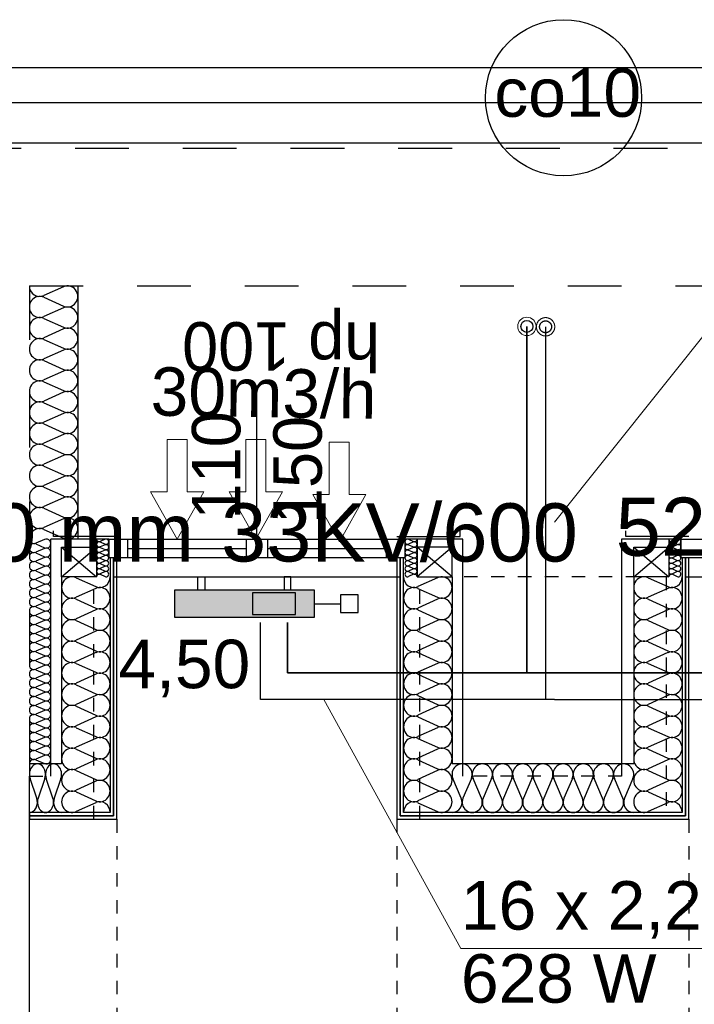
# Model space of a CAD drawing. Header units: millimetres. Extents: x 45180 to 119519, y 31297 to 302414.
# Tile 92 of 97: x 92864 to 95370, y 251993 to 255648. Entities that reach past the tile are written whole.
import ezdxf
from ezdxf.lldxf.tags import DXFTag

# ---------------------------------------------------------------- set-up
doc = ezdxf.new("R2010")
doc.units = ezdxf.units.MM
doc.header["$MEASUREMENT"] = 0
for name, pattern in [('Hidden Line', [100, 50, -50]), ('PHANTOM', [2.5, 1.25, -0.25, 0.25, -0.25, 0.25, -0.25]), ('Przerywana', [400, 200, -200])]:
    doc.linetypes.add(name, pattern=pattern)
doc.layers.get('0').update_dxf_attribs({"color": 252})
for name, color, linetype in [('#opisy', 7, 'Continuous'), ('#podkład', 252, 'Continuous'), ('IS_Armatura_podłączeniowa_grz._dolnozas.', 7, 'SOLID'), ('IS_Armatura_Therm', 7, 'SOLID'), ('IS_Grafika', 7, 'SOLID'), ('IS_Grzejniki_Plan_rzut', 7, 'SOLID'), ('IS_Opisy_działek_Therm', 7, 'SOLID'), ('IS_Text_Armatury_Therm', 7, 'Continuous'), ('IS_Text_Odbiornikow_Therm', 7, 'Continuous')]:
    doc.layers.add(name, color=color, linetype=linetype)
doc.layers.add('IS_Powrót', color=5, linetype='DASHDOT', lineweight=35)
doc.layers.add('IS_Zasilanie', color=1, linetype='SOLID', lineweight=30)
doc.styles.add('ARIAL', font='arial.ttf', dxfattribs={"width": 0.75})
doc.styles.add('GENERATED_STYLE_5', font='txt')
doc.styles.get("Standard").update_dxf_attribs({"font": 'arial.ttf', "bigfont": 'BIGFONT.SHX'})
tags = doc.linetypes.add('DASHDOT', pattern=[20, 10, -5, 0, -5]).pattern_tags.tags
tags[10:11] = [DXFTag(74, 4), DXFTag(75, 0), DXFTag(340, '0'), DXFTag(46, 0.0), DXFTag(50, 0.0), DXFTag(44, 0.0), DXFTag(45, 0.0)]
tags[8:9] = [DXFTag(74, 4), DXFTag(75, 0), DXFTag(340, '0'), DXFTag(46, 0.0), DXFTag(50, 0.0), DXFTag(44, 0.0), DXFTag(45, 0.0)]
tags[6:7] = [DXFTag(74, 4), DXFTag(75, 0), DXFTag(340, '0'), DXFTag(46, 0.0), DXFTag(50, 0.0), DXFTag(44, 0.0), DXFTag(45, 0.0)]
tags[4:5] = [DXFTag(74, 4), DXFTag(75, 0), DXFTag(340, '0'), DXFTag(46, 0.0), DXFTag(50, 0.0), DXFTag(44, 0.0), DXFTag(45, 0.0)]
tags = doc.linetypes.add('SOLID', pattern=[10, 10, 0]).pattern_tags.tags
tags[6:7] = [DXFTag(74, 4), DXFTag(75, 0), DXFTag(340, '0'), DXFTag(46, 0.0), DXFTag(50, 0.0), DXFTag(44, 0.0), DXFTag(45, 0.0)]
tags[4:5] = [DXFTag(74, 4), DXFTag(75, 0), DXFTag(340, '0'), DXFTag(46, 0.0), DXFTag(50, 0.0), DXFTag(44, 0.0), DXFTag(45, 0.0)]

# ---------------------------------------------------------------- blocks, each defined once
blk = doc.blocks.new('E210168')
at = {"color": 7, "lineweight": 13}
for p, q in [((19.41, 19.75), (19.41, 13.6)), ((19.41, 19.75), (36.98, 9.88)), ((19.41, 0), (36.98, 9.88)), ((19.41, 6.15), (19.41, 0))]:
    blk.add_line(p, q, dxfattribs=at)
blk.add_lwpolyline([(19.41, 13.6), (0, 13.6), (0, 6.15), (19.41, 6.15)], dxfattribs=at)

msp = doc.modelspace()

# ---------------------------------------------------------------- hatches: boundary and pattern name
at = {"layer": 'IS_Grzejniki_Plan_rzut', "ltscale": 10}
msp.add_hatch(color=251, dxfattribs=at).paths.add_polyline_path([(93958.8, 253530), (93438.8, 253530), (93438.8, 253430), (93958.8, 253430)])

# ---------------------------------------------------------------- linework, layer by layer
at = {"layer": '#podkład', "linetype": 'Continuous'}
for p, q in [((97860, 255470), (91580, 255470)), ((97860, 255340), (86930, 255340)), ((97860, 255190), (86930, 255190)), ((93026.4, 254656.7), (92953.6, 254624.1)), ((93080, 254660), (93080, 253720)), ((92953.6, 254617.5), (93026.4, 254585)), ((93026.4, 254578.4), (92953.6, 254545.8)), ((92953.6, 254539.2), (93026.4, 254506.6)), ((93026.4, 254500), (92953.6, 254467.5)), ((92953.6, 254460.9), (93026.4, 254428.3)), ((93026.4, 254421.7), (92953.6, 254389.1)), ((92953.6, 254382.5), (93026.4, 254350)), ((93026.4, 254343.4), (92953.6, 254310.8)), ((92953.6, 254304.2), (93026.4, 254271.6)), ((93745, 253720), (93745, 254290)), ((93026.4, 254265), (92953.6, 254232.5)), ((92953.6, 254225.9), (93026.4, 254193.3)), ((93026.4, 254186.7), (92953.6, 254154.1)), ((92953.6, 254147.5), (93026.4, 254115)), ((93026.4, 254108.4), (92953.6, 254075.8)), ((92953.6, 254069.2), (93026.4, 254036.6)), ((93026.4, 254030), (92953.6, 253997.5)), ((92953.6, 253990.9), (93026.4, 253958.3)), ((93026.4, 253951.7), (92953.6, 253919.1)), ((92953.6, 253912.5), (93026.4, 253880)), ((93026.4, 253873.4), (92953.6, 253840.8)), ((92953.6, 253834.2), (93026.4, 253801.6)), ((93026.4, 253795), (92953.6, 253762.5)), ((92953.6, 253755.9), (93026.4, 253723.3)), ((92990, 253730), (92990, 253750)), ((93225, 253730), (92990, 253730)), ((94265, 253730), (94500, 253730)), ((94500, 253730), (94500, 253750)), ((95115, 253730), (95115, 253750)), ((95350, 253730), (95115, 253730)), ((92956.2, 253718.6), (92923.8, 253704.7)), ((92923.8, 253701.9), (92956.2, 253688)), ((92980, 252840), (92980, 253720)), ((93195, 253720), (92980, 253720)), ((93020, 253690), (93150, 253580)), ((93020, 253580), (93150, 253690)), ((93020, 253690), (93150, 253690)), ((93020, 253580), (93020, 253690)), ((93150, 253720), (93150, 253690)), ((93150, 253690), (93150, 253580)), ((93181.6, 253719.2), (93163.4, 253710.8)), ((93163.4, 253709.2), (93181.6, 253700.8)), ((93181.6, 253699.2), (93163.4, 253690.8)), ((93163.4, 253689.2), (93181.6, 253680.8)), ((93195, 253720), (94295, 253720)), ((93195, 253720), (93195, 253650)), ((93265, 253720), (93265, 253650)), ((93705, 253720), (93705, 253650)), ((93785, 253720), (93785, 253650)), ((94225, 253720), (94225, 253650)), ((94510, 253720), (94295, 253720)), ((94295, 253720), (94295, 253650)), ((94308.4, 253719.2), (94326.6, 253710.8)), ((94326.6, 253709.2), (94308.4, 253700.8)), ((94308.4, 253699.2), (94326.6, 253690.8)), ((94326.6, 253689.2), (94308.4, 253680.8)), ((94340, 253720), (94340, 253690)), ((94470, 253690), (94340, 253690)), ((94340, 253690), (94340, 253580)), ((94470, 253580), (94340, 253690)), ((94470, 253690), (94340, 253580)), ((94470, 253580), (94470, 253690)), ((94510, 252840), (94510, 253720)), ((95100, 253720), (95100, 252840)), ((95320, 253720), (95100, 253720)), ((95145, 253690), (95275, 253580)), ((95145, 253580), (95275, 253690)), ((95145, 253690), (95275, 253690)), ((95145, 253580), (95145, 253690)), ((95275, 253720), (95275, 253690)), ((95275, 253690), (95275, 253580)), ((95306.6, 253719.2), (95288.4, 253710.8)), ((95288.4, 253709.2), (95306.6, 253700.8)), ((95306.6, 253699.2), (95288.4, 253690.8)), ((95288.4, 253689.2), (95306.6, 253680.8)), ((95320, 253720), (96420, 253720)), ((95320, 253720), (95320, 253650)), ((92956.2, 253685.2), (92923.8, 253671.3)), ((92923.8, 253668.5), (92956.2, 253654.6)), ((93181.6, 253679.2), (93163.4, 253670.8)), ((93163.4, 253669.2), (93181.6, 253660.8)), ((93181.6, 253659.2), (93163.4, 253650.8)), ((93265, 253685), (93705, 253685)), ((93785, 253685), (94225, 253685)), ((94308.4, 253679.2), (94326.6, 253670.8)), ((94326.6, 253669.2), (94308.4, 253660.8)), ((94308.4, 253659.2), (94326.6, 253650.8)), ((95306.6, 253679.2), (95288.4, 253670.8)), ((95288.4, 253669.2), (95306.6, 253660.8)), ((95306.6, 253659.2), (95288.4, 253650.8)), ((92956.2, 253651.8), (92923.8, 253637.9)), ((92923.8, 253635.1), (92956.2, 253621.2)), ((92956.2, 253618.4), (92923.8, 253604.5)), ((93163.4, 253649.2), (93181.6, 253640.8)), ((93181.6, 253639.2), (93163.4, 253630.8)), ((93163.4, 253629.2), (93181.6, 253620.8)), ((93181.6, 253619.2), (93163.4, 253610.8)), ((94295, 253650), (93195, 253650)), ((93212.5, 253650), (93200, 253650)), ((93200, 253650), (93200, 252705)), ((93212.5, 252692.5), (93212.5, 253650)), ((93225, 253650), (93212.5, 253650)), ((93212.5, 253650), (93212.5, 252692.5)), ((93225, 252680), (93225, 253650)), ((94277.5, 253650), (94265, 253650)), ((94265, 253650), (94265, 252680)), ((94290, 253650), (94277.5, 253650)), ((94277.5, 253650), (94277.5, 252692.5)), ((94277.5, 252692.5), (94277.5, 253650)), ((94290, 252705), (94290, 253650)), ((94326.6, 253649.2), (94308.4, 253640.8)), ((94308.4, 253639.2), (94326.6, 253630.8)), ((94326.6, 253629.2), (94308.4, 253620.8)), ((94308.4, 253619.2), (94326.6, 253610.8)), ((95288.4, 253649.2), (95306.6, 253640.8)), ((95306.6, 253639.2), (95288.4, 253630.8)), ((95288.4, 253629.2), (95306.6, 253620.8)), ((95306.6, 253619.2), (95288.4, 253610.8)), ((96420, 253650), (95320, 253650)), ((95337.5, 253650), (95325, 253650)), ((95325, 253650), (95325, 252705)), ((95337.5, 252692.5), (95337.5, 253650)), ((95350, 253650), (95337.5, 253650)), ((95337.5, 253650), (95337.5, 252692.5)), ((95350, 252680), (95350, 253650)), ((92923.8, 253601.7), (92956.2, 253587.8)), ((92956.2, 253585), (92923.8, 253571.1)), ((93150, 253580), (93020, 253580)), ((93020, 253580), (93020, 252885)), ((93163.4, 253609.2), (93181.6, 253600.8)), ((93181.6, 253599.2), (93163.4, 253590.8)), ((93163.4, 253589.2), (93181.6, 253580.8)), ((93215, 253580), (94275, 253580)), ((94326.6, 253609.2), (94308.4, 253600.8)), ((94308.4, 253599.2), (94326.6, 253590.8)), ((94326.6, 253589.2), (94308.4, 253580.8)), ((94340, 253580), (94470, 253580)), ((94470, 253580), (94470, 252885)), ((95275, 253580), (95145, 253580)), ((95145, 253580), (95145, 252885)), ((95288.4, 253609.2), (95306.6, 253600.8)), ((95306.6, 253599.2), (95288.4, 253590.8)), ((95288.4, 253589.2), (95306.6, 253580.8)), ((95340, 253580), (96400, 253580)), ((92923.8, 253568.3), (92956.2, 253554.4)), ((92956.2, 253551.6), (92923.8, 253537.7)), ((93073.6, 253576.7), (93146.4, 253543.6)), ((94416.4, 253576.7), (94343.6, 253543.6)), ((95198.6, 253576.7), (95271.4, 253543.6)), ((92923.8, 253534.9), (92956.2, 253521)), ((92956.2, 253518.2), (92923.8, 253504.3)), ((93146.4, 253536.9), (93073.6, 253503.8)), ((94343.6, 253536.9), (94416.4, 253503.8)), ((95271.4, 253536.9), (95198.6, 253503.8)), ((92923.8, 253501.5), (92956.2, 253487.6)), ((92956.2, 253484.8), (92923.8, 253470.9)), ((93073.6, 253497.1), (93146.4, 253464)), ((94416.4, 253497.1), (94343.6, 253464)), ((95198.6, 253497.1), (95271.4, 253464)), ((92923.8, 253468.1), (92956.2, 253454.2)), ((92956.2, 253451.4), (92923.8, 253437.5)), ((92923.8, 253434.7), (92956.2, 253420.8)), ((93146.4, 253457.3), (93073.6, 253424.3)), ((94343.6, 253457.3), (94416.4, 253424.3)), ((95271.4, 253457.3), (95198.6, 253424.3)), ((92956.2, 253418), (92923.8, 253404.1)), ((92923.8, 253401.3), (92956.2, 253387.4)), ((93073.6, 253417.6), (93146.4, 253384.5)), ((94416.4, 253417.6), (94343.6, 253384.5)), ((95198.6, 253417.6), (95271.4, 253384.5)), ((92956.2, 253384.6), (92923.8, 253370.7)), ((92923.8, 253367.9), (92956.2, 253354)), ((93146.4, 253377.8), (93073.6, 253344.7)), ((94343.6, 253377.8), (94416.4, 253344.7)), ((95271.4, 253377.8), (95198.6, 253344.7)), ((92956.2, 253351.2), (92923.8, 253337.3)), ((92923.8, 253334.5), (92956.2, 253320.6)), ((93073.6, 253338), (93146.4, 253304.9)), ((94416.4, 253338), (94343.6, 253304.9)), ((95198.6, 253338), (95271.4, 253304.9)), ((92956.2, 253317.8), (92923.8, 253303.9)), ((92923.8, 253301.1), (92956.2, 253287.2)), ((93146.4, 253298.3), (93073.6, 253265.2)), ((94343.6, 253298.3), (94416.4, 253265.2)), ((95271.4, 253298.3), (95198.6, 253265.2)), ((92956.2, 253284.4), (92923.8, 253270.5)), ((92923.8, 253267.7), (92956.2, 253253.8)), ((92956.2, 253251), (92923.8, 253237.1)), ((93073.6, 253258.5), (93146.4, 253225.4)), ((94416.4, 253258.5), (94343.6, 253225.4)), ((95198.6, 253258.5), (95271.4, 253225.4)), ((92923.8, 253234.3), (92956.2, 253220.4)), ((92956.2, 253217.6), (92923.8, 253203.7)), ((93146.4, 253218.7), (93073.6, 253185.6)), ((94343.6, 253218.7), (94416.4, 253185.6)), ((95271.4, 253218.7), (95198.6, 253185.6)), ((92923.8, 253200.9), (92956.2, 253187)), ((92956.2, 253184.2), (92923.8, 253170.3)), ((93073.6, 253178.9), (93146.4, 253145.8)), ((94416.4, 253178.9), (94343.6, 253145.8)), ((95198.6, 253178.9), (95271.4, 253145.8)), ((92923.8, 253167.5), (92956.2, 253153.6)), ((92956.2, 253150.8), (92923.8, 253136.9)), ((92923.8, 253134.1), (92956.2, 253120.2)), ((92956.2, 253117.4), (92923.8, 253103.5)), ((93146.4, 253139.2), (93073.6, 253106.1)), ((94343.6, 253139.2), (94416.4, 253106.1)), ((95271.4, 253139.2), (95198.6, 253106.1)), ((92923.8, 253100.7), (92956.2, 253086.8)), ((92956.2, 253084), (92923.8, 253070.1)), ((93073.6, 253099.4), (93146.4, 253066.3)), ((94416.4, 253099.4), (94343.6, 253066.3)), ((95198.6, 253099.4), (95271.4, 253066.3)), ((92923.8, 253067.3), (92956.2, 253053.4)), ((92956.2, 253050.6), (92923.8, 253036.7)), ((92923.8, 253033.9), (92956.2, 253020)), ((93146.4, 253059.6), (93073.6, 253026.5)), ((94343.6, 253059.6), (94416.4, 253026.5)), ((95271.4, 253059.6), (95198.6, 253026.5)), ((92956.2, 253017.2), (92923.8, 253003.3)), ((92923.8, 253000.5), (92956.2, 252986.6)), ((93073.6, 253019.8), (93146.4, 252986.8)), ((94416.4, 253019.8), (94343.6, 252986.8)), ((95198.6, 253019.8), (95271.4, 252986.8)), ((92956.2, 252983.8), (92923.8, 252969.9)), ((92923.8, 252967.1), (92956.2, 252953.2)), ((93146.4, 252980.1), (93073.6, 252947)), ((94343.6, 252980.1), (94416.4, 252947)), ((95271.4, 252980.1), (95198.6, 252947)), ((92956.2, 252950.4), (92923.8, 252936.5)), ((92923.8, 252933.7), (92956.2, 252919.8)), ((93073.6, 252940.3), (93146.4, 252907.2)), ((94416.4, 252940.3), (94343.6, 252907.2)), ((95198.6, 252940.3), (95271.4, 252907.2)), ((93020, 252885), (92902.9, 252885)), ((92956.2, 252917), (92923.8, 252903.1)), ((92923.8, 252900.3), (92956.2, 252886.4)), ((93146.4, 252900.5), (93073.6, 252867.4)), ((94343.6, 252900.5), (94416.4, 252867.4)), ((95145, 252885), (94470, 252885)), ((95271.4, 252900.5), (95198.6, 252867.4)), ((93073.6, 252860.7), (93146.4, 252827.7)), ((94416.4, 252860.7), (94343.6, 252827.7)), ((95198.6, 252860.7), (95271.4, 252827.7)), ((92900, 252680), (92900, 252840)), ((92927.5, 252758.6), (92902.5, 252831.4)), ((92957.5, 252831.4), (92932.5, 252758.6)), ((92987.5, 252758.6), (92962.5, 252831.4)), ((93017.5, 252831.4), (92992.5, 252758.6)), ((93146.4, 252821), (93073.6, 252787.9)), ((94343.6, 252821), (94416.4, 252787.9)), ((94504.4, 252758.6), (94473.2, 252831.4)), ((94541.9, 252831.4), (94510.7, 252758.6)), ((94579.4, 252758.6), (94548.2, 252831.4)), ((94616.9, 252831.4), (94585.7, 252758.6)), ((94654.4, 252758.6), (94623.2, 252831.4)), ((94691.9, 252831.4), (94660.7, 252758.6)), ((94729.4, 252758.6), (94698.2, 252831.4)), ((94766.9, 252831.4), (94735.7, 252758.6)), ((94804.4, 252758.6), (94773.2, 252831.4)), ((94841.9, 252831.4), (94810.7, 252758.6)), ((94879.4, 252758.6), (94848.2, 252831.4)), ((94916.9, 252831.4), (94885.7, 252758.6)), ((94954.4, 252758.6), (94923.2, 252831.4)), ((94991.9, 252831.4), (94960.7, 252758.6)), ((95029.4, 252758.6), (94998.2, 252831.4)), ((95066.9, 252831.4), (95035.7, 252758.6)), ((95104.4, 252758.6), (95073.2, 252831.4)), ((95141.9, 252831.4), (95110.7, 252758.6)), ((95271.4, 252821), (95198.6, 252787.9)), ((93073.6, 252781.2), (93146.4, 252748.1)), ((94416.4, 252781.2), (94343.6, 252748.1)), ((95198.6, 252781.2), (95271.4, 252748.1)), ((93146.4, 252741.4), (93073.6, 252708.3)), ((94343.6, 252741.4), (94416.4, 252708.3)), ((95271.4, 252741.4), (95198.6, 252708.3)), ((93200, 252705), (92900, 252705)), ((92900, 252705), (92900, 252692.5)), ((95325, 252705), (94290, 252705)), ((92900, 252692.5), (93212.5, 252692.5)), ((93212.5, 252692.5), (92900, 252692.5)), ((92900, 252692.5), (92900, 252680)), ((92900, 249390), (92900, 252680)), ((92900, 252680), (93225, 252680)), ((94265, 252680), (95350, 252680)), ((94277.5, 252692.5), (95337.5, 252692.5)), ((95337.5, 252692.5), (94277.5, 252692.5))]:
    msp.add_line(p, q, dxfattribs=at)
at = {"layer": '#podkład', "linetype": 'Przerywana'}
for p, q in [((98470, 255170), (91280, 255170)), ((92900, 254660), (92900, 252840)), ((92900, 254660), (98470, 254660))]:
    msp.add_line(p, q, dxfattribs=at)
at = {"layer": '#podkład', "linetype": 'Hidden Line'}
for p, q in [((93140, 252680), (93140, 253580)), ((94350, 252680), (94350, 253580)), ((95265, 253580), (94510, 253580)), ((95265, 253580), (95265, 252680)), ((92900, 252840), (92980, 252840)), ((95100, 252840), (94510, 252840)), ((93225, 252680), (93225, 250430)), ((94265, 252680), (94265, 250430)), ((95350, 252680), (95350, 250430))]:
    msp.add_line(p, q, dxfattribs=at)
at = {"layer": '#podkład', "linetype": 'Continuous'}
for centre, major_axis, ratio, start_param, end_param in [((92938.3, 254660), (0, -39.2), 0.977414, 4.712389, 6.695979), ((93041.7, 254620.8), (0, -39.2), 0.977414, 5.870392, 9.837571), ((92938.3, 254581.7), (0, -39.2), 0.977414, 2.7288, 6.695979), ((93041.7, 254542.5), (0, -39.2), 0.977414, 5.870392, 9.837571), ((92938.3, 254503.3), (0, -39.2), 0.977414, 2.7288, 6.695979), ((93041.7, 254464.2), (0, -39.2), 0.977414, 5.870392, 9.837571), ((92938.3, 254425), (0, -39.2), 0.977414, 2.7288, 6.695979), ((93041.7, 254385.8), (0, -39.2), 0.977414, 5.870392, 9.837571), ((92938.3, 254346.7), (0, -39.2), 0.977414, 2.7288, 6.695979), ((93041.7, 254307.5), (0, -39.2), 0.977414, 5.870392, 9.837571), ((92938.3, 254268.3), (0, -39.2), 0.977414, 2.7288, 6.695979), ((93041.7, 254229.2), (0, -39.2), 0.977414, 5.870392, 9.837571), ((92938.3, 254190), (0, -39.2), 0.977414, 2.7288, 6.695979), ((93041.7, 254150.8), (0, -39.2), 0.977414, 5.870392, 9.837571), ((92938.3, 254111.7), (0, -39.2), 0.977414, 2.7288, 6.695979), ((93041.7, 254072.5), (0, -39.2), 0.977414, 5.870392, 9.837571), ((92938.3, 254033.3), (0, -39.2), 0.977414, 2.7288, 6.695979), ((93041.7, 253994.2), (0, -39.2), 0.977414, 5.870392, 9.837571), ((92938.3, 253955), (0, -39.2), 0.977414, 2.7288, 6.695979), ((93041.7, 253915.8), (0, -39.2), 0.977414, 5.870392, 9.837571), ((92938.3, 253876.7), (0, -39.2), 0.977414, 2.7288, 6.695979), ((93041.7, 253837.5), (0, -39.2), 0.977414, 5.870392, 9.837571), ((92938.3, 253798.3), (0, -39.2), 0.977414, 2.7288, 6.695979), ((93041.7, 253759.2), (0, -39.2), 0.977414, 5.870392, 9.837571), ((92938.3, 253720), (0, -39.2), 0.977414, 2.7288, 4.712389), ((92917, 253686.6), (17, 0), 0.98152, 1.158004, 5.125183), ((92917, 253720), (17, 0), 0.98152, 3.141593, 5.125182), ((92963, 253703.3), (17, 0), 0.98152, 4.299595, 8.266775), ((93159.6, 253700), (0, -10), 0.957061, 2.7288, 6.695979), ((93159.6, 253680), (0, -10), 0.957061, 2.7288, 6.695979), ((93159.6, 253720), (0, -10), 0.957061, 4.712389, 6.695979), ((93185.4, 253710), (0, -10), 0.957061, 5.870392, 9.837571), ((93185.4, 253690), (0, -10), 0.957061, 5.870392, 9.837571), ((94304.6, 253710), (0, -10), 0.957061, 2.728799, 6.695979), ((94304.6, 253690), (0, -10), 0.957061, 2.728799, 6.695979), ((94330.4, 253720), (0, -10), 0.957061, 5.870392, 7.853982), ((94330.4, 253700), (0, -10), 0.957061, 5.870392, 9.837571), ((94330.4, 253680), (0, -10), 0.957061, 5.870392, 9.837571), ((95284.6, 253700), (0, -10), 0.957061, 2.7288, 6.695979), ((95284.6, 253680), (0, -10), 0.957061, 2.7288, 6.695979), ((95284.6, 253720), (0, -10), 0.957061, 4.712389, 6.695979), ((95310.4, 253710), (0, -10), 0.957061, 5.870392, 9.837571), ((95310.4, 253690), (0, -10), 0.957061, 5.870392, 9.837571), ((92917, 253653.2), (17, 0), 0.98152, 1.158004, 5.125183), ((92963, 253669.9), (17, 0), 0.98152, 4.299595, 8.266775), ((92963, 253636.5), (17, 0), 0.98152, 4.299595, 8.266775), ((93159.6, 253660), (0, -10), 0.957061, 2.7288, 6.695979), ((93185.4, 253670), (0, -10), 0.957061, 5.870392, 9.837571), ((93185.4, 253650), (0, -10), 0.957061, 5.870392, 9.837571), ((94304.6, 253670), (0, -10), 0.957061, 2.728799, 6.695979), ((94304.6, 253650), (0, -10), 0.957061, 2.728799, 6.695979), ((94330.4, 253660), (0, -10), 0.957061, 5.870392, 9.837571), ((95284.6, 253660), (0, -10), 0.957061, 2.7288, 6.695979), ((95310.4, 253670), (0, -10), 0.957061, 5.870392, 9.837571), ((95310.4, 253650), (0, -10), 0.957061, 5.870392, 9.837571), ((92917, 253619.8), (17, 0), 0.98152, 1.158004, 5.125183), ((92963, 253603.1), (17, 0), 0.98152, 4.299595, 8.266775), ((93159.6, 253640), (0, -10), 0.957061, 2.7288, 6.695979), ((93159.6, 253620), (0, -10), 0.957061, 2.7288, 6.695979), ((93185.4, 253630), (0, -10), 0.957061, 5.870392, 9.837571), ((93185.4, 253610), (0, -10), 0.957061, 5.870392, 9.837571), ((94304.6, 253630), (0, -10), 0.957061, 2.728799, 6.695979), ((94304.6, 253610), (0, -10), 0.957061, 2.728799, 6.695979), ((94330.4, 253640), (0, -10), 0.957061, 5.870392, 9.837571), ((94330.4, 253620), (0, -10), 0.957061, 5.870392, 9.837571), ((95284.6, 253640), (0, -10), 0.957061, 2.7288, 6.695979), ((95284.6, 253620), (0, -10), 0.957061, 2.7288, 6.695979), ((95310.4, 253630), (0, -10), 0.957061, 5.870392, 9.837571), ((95310.4, 253610), (0, -10), 0.957061, 5.870392, 9.837571), ((92917, 253586.4), (17, 0), 0.98152, 1.158004, 5.125183), ((92963, 253569.7), (17, 0), 0.98152, 4.299595, 8.266775), ((93058.3, 253540.2), (0, -39.8), 0.96252, 2.728799, 6.695979), ((93161.7, 253580), (0, -39.8), 0.96252, 5.870392, 7.853982), ((93159.6, 253600), (0, -10), 0.957061, 2.7288, 6.695979), ((93159.6, 253580), (0, -10), 0.957061, 2.7288, 4.712389), ((93185.4, 253590), (0, -10), 0.957061, 5.870392, 9.837571), ((94328.3, 253580), (0, -39.8), 0.96252, 4.712389, 6.695979), ((94304.6, 253590), (0, -10), 0.957061, 2.728799, 6.695979), ((94330.4, 253600), (0, -10), 0.957061, 5.870392, 9.837571), ((94330.4, 253580), (0, -10), 0.957061, 1.570796, 3.554385), ((94431.7, 253540.2), (0, -39.8), 0.96252, 5.870392, 9.837571), ((95183.3, 253540.2), (0, -39.8), 0.96252, 2.728799, 6.695979), ((95286.7, 253580), (0, -39.8), 0.96252, 5.870392, 7.853982), ((95284.6, 253600), (0, -10), 0.957061, 2.7288, 6.695979), ((95284.6, 253580), (0, -10), 0.957061, 2.7288, 4.712389), ((95310.4, 253590), (0, -10), 0.957061, 5.870392, 9.837571), ((92917, 253553), (17, 0), 0.98152, 1.158004, 5.125183), ((92963, 253536.3), (17, 0), 0.98152, 4.299595, 8.266775), ((93161.7, 253500.5), (0, -39.8), 0.96252, 5.870392, 9.837571), ((94328.3, 253500.5), (0, -39.8), 0.96252, 2.7288, 6.695979), ((95286.7, 253500.5), (0, -39.8), 0.96252, 5.870392, 9.837571), ((92917, 253519.6), (17, 0), 0.98152, 1.158004, 5.125183), ((92963, 253502.9), (17, 0), 0.98152, 4.299595, 8.266775), ((92917, 253486.2), (17, 0), 0.98152, 1.158004, 5.125183), ((92917, 253452.8), (17, 0), 0.98152, 1.158004, 5.125183), ((92963, 253469.5), (17, 0), 0.98152, 4.299595, 8.266775), ((93058.3, 253460.7), (0, -39.8), 0.96252, 2.728799, 6.695979), ((94431.7, 253460.7), (0, -39.8), 0.96252, 5.870392, 9.837571), ((95183.3, 253460.7), (0, -39.8), 0.96252, 2.728799, 6.695979), ((92917, 253419.4), (17, 0), 0.98152, 1.158004, 5.125183), ((92963, 253436.1), (17, 0), 0.98152, 4.299595, 8.266775), ((93161.7, 253420.9), (0, -39.8), 0.96252, 5.870392, 9.837571), ((94328.3, 253420.9), (0, -39.8), 0.96252, 2.7288, 6.695979), ((95286.7, 253420.9), (0, -39.8), 0.96252, 5.870392, 9.837571), ((92917, 253386), (17, 0), 0.98152, 1.158004, 5.125183), ((92963, 253402.7), (17, 0), 0.98152, 4.299595, 8.266775), ((93058.3, 253381.1), (0, -39.8), 0.96252, 2.728799, 6.695979), ((94431.7, 253381.1), (0, -39.8), 0.96252, 5.870392, 9.837571), ((95183.3, 253381.1), (0, -39.8), 0.96252, 2.728799, 6.695979), ((92917, 253352.6), (17, 0), 0.98152, 1.158004, 5.125183), ((92963, 253369.3), (17, 0), 0.98152, 4.299595, 8.266775), ((93161.7, 253341.4), (0, -39.8), 0.96252, 5.870392, 9.837571), ((94328.3, 253341.4), (0, -39.8), 0.96252, 2.7288, 6.695979), ((95286.7, 253341.4), (0, -39.8), 0.96252, 5.870392, 9.837571), ((92917, 253319.2), (17, 0), 0.98152, 1.158004, 5.125183), ((92963, 253335.9), (17, 0), 0.98152, 4.299595, 8.266775), ((93058.3, 253301.6), (0, -39.8), 0.96252, 2.728799, 6.695979), ((94431.7, 253301.6), (0, -39.8), 0.96252, 5.870392, 9.837571), ((95183.3, 253301.6), (0, -39.8), 0.96252, 2.728799, 6.695979), ((92917, 253285.8), (17, 0), 0.98152, 1.158004, 5.125183), ((92963, 253302.5), (17, 0), 0.98152, 4.299595, 8.266775), ((92963, 253269.1), (17, 0), 0.98152, 4.299595, 8.266775), ((93161.7, 253261.8), (0, -39.8), 0.96252, 5.870392, 9.837571), ((94328.3, 253261.8), (0, -39.8), 0.96252, 2.7288, 6.695979), ((95286.7, 253261.8), (0, -39.8), 0.96252, 5.870392, 9.837571), ((92917, 253252.4), (17, 0), 0.98152, 1.158004, 5.125183), ((92963, 253235.7), (17, 0), 0.98152, 4.299595, 8.266775), ((93058.3, 253222), (0, -39.8), 0.96252, 2.728799, 6.695979), ((94431.7, 253222), (0, -39.8), 0.96252, 5.870392, 9.837571), ((95183.3, 253222), (0, -39.8), 0.96252, 2.728799, 6.695979), ((92917, 253219), (17, 0), 0.98152, 1.158004, 5.125183), ((92963, 253202.3), (17, 0), 0.98152, 4.299595, 8.266775), ((93161.7, 253182.3), (0, -39.8), 0.96252, 5.870392, 9.837571), ((94328.3, 253182.3), (0, -39.8), 0.96252, 2.7288, 6.695979), ((95286.7, 253182.3), (0, -39.8), 0.96252, 5.870392, 9.837571), ((92917, 253185.6), (17, 0), 0.98152, 1.158004, 5.125183), ((92963, 253168.9), (17, 0), 0.98152, 4.299595, 8.266775), ((93058.3, 253142.5), (0, -39.8), 0.96252, 2.728799, 6.695979), ((94431.7, 253142.5), (0, -39.8), 0.96252, 5.870392, 9.837571), ((95183.3, 253142.5), (0, -39.8), 0.96252, 2.728799, 6.695979), ((92917, 253152.2), (17, 0), 0.98152, 1.158004, 5.125183), ((92963, 253135.5), (17, 0), 0.98152, 4.299595, 8.266775), ((93161.7, 253102.7), (0, -39.8), 0.96252, 5.870392, 9.837571), ((94328.3, 253102.7), (0, -39.8), 0.96252, 2.7288, 6.695979), ((95286.7, 253102.7), (0, -39.8), 0.96252, 5.870392, 9.837571), ((92917, 253118.8), (17, 0), 0.98152, 1.158004, 5.125183), ((92963, 253102.1), (17, 0), 0.98152, 4.299595, 8.266775), ((93058.3, 253063), (0, -39.8), 0.96252, 2.728799, 6.695979), ((94431.7, 253063), (0, -39.8), 0.96252, 5.870392, 9.837571), ((95183.3, 253063), (0, -39.8), 0.96252, 2.728799, 6.695979), ((92917, 253085.4), (17, 0), 0.98152, 1.158004, 5.125183), ((92917, 253052), (17, 0), 0.98152, 1.158004, 5.125183), ((92963, 253068.7), (17, 0), 0.98152, 4.299595, 8.266775), ((92917, 253018.6), (17, 0), 0.98152, 1.158004, 5.125183), ((92963, 253035.3), (17, 0), 0.98152, 4.299595, 8.266775), ((93161.7, 253023.2), (0, -39.8), 0.96252, 5.870392, 9.837571), ((94328.3, 253023.2), (0, -39.8), 0.96252, 2.7288, 6.695979), ((95286.7, 253023.2), (0, -39.8), 0.96252, 5.870392, 9.837571), ((92917, 252985.2), (17, 0), 0.98152, 1.158004, 5.125183), ((92963, 253001.9), (17, 0), 0.98152, 4.299595, 8.266775), ((93058.3, 252983.4), (0, -39.8), 0.96252, 2.728799, 6.695979), ((94431.7, 252983.4), (0, -39.8), 0.96252, 5.870392, 9.837571), ((95183.3, 252983.4), (0, -39.8), 0.96252, 2.728799, 6.695979), ((92917, 252951.8), (17, 0), 0.98152, 1.158004, 5.125183), ((92963, 252968.5), (17, 0), 0.98152, 4.299595, 8.266775), ((93161.7, 252943.6), (0, -39.8), 0.96252, 5.870392, 9.837571), ((94328.3, 252943.6), (0, -39.8), 0.96252, 2.7288, 6.695979), ((95286.7, 252943.6), (0, -39.8), 0.96252, 5.870392, 9.837571), ((92917, 252918.4), (17, 0), 0.98152, 1.158004, 5.125183), ((92963, 252935.1), (17, 0), 0.98152, 4.299595, 8.266775), ((93058.3, 252903.9), (0, -39.8), 0.96252, 2.728799, 6.695979), ((94431.7, 252903.9), (0, -39.8), 0.96252, 5.870392, 9.837571), ((95183.3, 252903.9), (0, -39.8), 0.96252, 2.728799, 6.695979), ((92930, 252846.7), (0, -38.3), 0.783657, 1.158003, 5.125183), ((92917, 252885), (17, 0), 0.98152, 1.158004, 3.141593), ((92963, 252901.7), (17, 0), 0.98152, 4.299595, 8.266775), ((92990, 252846.7), (0, -38.3), 0.783657, 1.158003, 5.125183), ((93161.7, 252864.1), (0, -39.8), 0.96252, 5.870392, 9.837571), ((94328.3, 252864.1), (0, -39.8), 0.96252, 2.7288, 6.695979), ((94507.5, 252846.7), (0, -38.3), 0.979571, 1.158003, 5.125183), ((94582.5, 252846.7), (0, -38.3), 0.979571, 1.158003, 5.125183), ((94657.5, 252846.7), (0, -38.3), 0.979571, 1.158003, 5.125183), ((94732.5, 252846.7), (0, -38.3), 0.979571, 1.158003, 5.125183), ((94807.5, 252846.7), (0, -38.3), 0.979571, 1.158003, 5.125183), ((94882.5, 252846.7), (0, -38.3), 0.979571, 1.158003, 5.125183), ((94957.5, 252846.7), (0, -38.3), 0.979571, 1.158003, 5.125183), ((95032.5, 252846.7), (0, -38.3), 0.979571, 1.158003, 5.125183), ((95107.5, 252846.7), (0, -38.3), 0.979571, 1.158003, 5.125183), ((95286.7, 252864.1), (0, -39.8), 0.96252, 5.870392, 9.837571), ((93058.3, 252824.3), (0, -39.8), 0.96252, 2.728799, 6.695979), ((94431.7, 252824.3), (0, -39.8), 0.96252, 5.870392, 9.837571), ((95183.3, 252824.3), (0, -39.8), 0.96252, 2.728799, 6.695979), ((93161.7, 252784.5), (0, -39.8), 0.96252, 5.870392, 9.837571), ((94328.3, 252784.5), (0, -39.8), 0.96252, 2.7288, 6.695979), ((95286.7, 252784.5), (0, -39.8), 0.96252, 5.870392, 9.837571), ((93058.3, 252744.8), (0, -39.8), 0.96252, 2.728799, 6.695979), ((94431.7, 252744.8), (0, -39.8), 0.96252, 5.870392, 9.837571), ((95183.3, 252744.8), (0, -39.8), 0.96252, 2.728799, 6.695979), ((92900, 252743.3), (0, -38.3), 0.783657, 0, 1.983589), ((92960, 252743.3), (0, -38.3), 0.783657, 4.299595, 8.266774), ((93020, 252743.3), (0, -38.3), 0.783657, 4.299596, 6.283185), ((93161.7, 252705), (0, -39.8), 0.96252, 1.570796, 3.554385), ((94328.3, 252705), (0, -39.8), 0.96252, 2.7288, 4.712389), ((94470, 252743.3), (0, -38.3), 0.979571, 0, 1.983589), ((94545, 252743.3), (0, -38.3), 0.979571, 4.299595, 8.266774), ((94620, 252743.3), (0, -38.3), 0.979571, 4.299595, 8.266774), ((94695, 252743.3), (0, -38.3), 0.979571, 4.299595, 8.266774), ((94770, 252743.3), (0, -38.3), 0.979571, 4.299595, 8.266774), ((94845, 252743.3), (0, -38.3), 0.979571, 4.299595, 8.266774), ((94920, 252743.3), (0, -38.3), 0.979571, 4.299595, 8.266774), ((94995, 252743.3), (0, -38.3), 0.979571, 4.299595, 8.266774), ((95070, 252743.3), (0, -38.3), 0.979571, 4.299595, 8.266774), ((95145, 252743.3), (0, -38.3), 0.979571, 4.299596, 6.283185), ((95286.7, 252705), (0, -39.8), 0.96252, 1.570796, 3.554385)]:
    msp.add_ellipse(centre, major_axis=major_axis, ratio=ratio, start_param=start_param, end_param=end_param, dxfattribs=at)
at = {"layer": 'IS_Armatura_podłączeniowa_grz._dolnozas.', "ltscale": 10}
for p, q in [((93888.8, 253520), (93728.8, 253520)), ((93728.8, 253520), (93728.8, 253440)), ((93888.8, 253440), (93888.8, 253520)), ((93888.8, 253520), (93888.8, 253520)), ((93728.8, 253440), (93888.8, 253440))]:
    msp.add_line(p, q, dxfattribs=at)
at = {"layer": 'IS_Armatura_Therm', "ltscale": 10}
for p, q in [((94121.3, 253512.5), (94056.3, 253512.5)), ((94056.3, 253512.5), (94056.3, 253447.5)), ((94121.3, 253447.5), (94121.3, 253512.5)), ((93958.8, 253480), (94056.3, 253480)), ((94056.3, 253447.5), (94121.3, 253447.5))]:
    msp.add_line(p, q, dxfattribs=at)
at = {"layer": 'IS_Grafika', "ltscale": 10}
msp.add_circle((94884.3, 255358.3), 290, dxfattribs=at)
at = {"layer": 'IS_Grzejniki_Plan_rzut', "ltscale": 10}
for p, q in [((93526.3, 253530), (93526.3, 253580)), ((93526.3, 253580), (93551.3, 253580)), ((93551.3, 253580), (93551.3, 253530)), ((93871.3, 253580), (93846.3, 253580)), ((93846.3, 253580), (93846.3, 253530)), ((93871.3, 253530), (93871.3, 253580)), ((93958.8, 253530), (93438.8, 253530)), ((93438.8, 253530), (93438.8, 253430)), ((93958.8, 253430), (93958.8, 253530)), ((93958.8, 253530), (93958.8, 253530)), ((93438.8, 253430), (93958.8, 253430))]:
    msp.add_line(p, q, dxfattribs=at)
at = {"layer": 'IS_Opisy_działek_Therm', "lineweight": 5, "ltscale": 10}
for p, q in [((94850.2, 253782.7), (95727.2, 254879.4)), ((93993.5, 253124), (94503.2, 252200.5)), ((94503.2, 252200.5), (95523.2, 252200.5))]:
    msp.add_line(p, q, dxfattribs=at)
at = {"layer": 'IS_Powrót', "ltscale": 10}
for p, q in [((94748, 254509.4), (94748, 253224)), ((93858.8, 253224), (93858.8, 253410)), ((94750.2, 253224), (93858.8, 253224)), ((94750.2, 253224), (95747.7, 253224))]:
    msp.add_line(p, q, dxfattribs=at)
at = {"layer": 'IS_Powrót', "color": 5, "lineweight": 0, "ltscale": 20}
msp.add_circle((94748, 254509.4), 34.1, dxfattribs=at)
at = {"layer": 'IS_Powrót', "color": 5, "lineweight": 30, "ltscale": 20}
msp.add_circle((94748, 254509.4), 22.1, dxfattribs=at)
at = {"layer": 'IS_Zasilanie', "ltscale": 10}
for p, q in [((94817.5, 254508.1), (94817.5, 253124)), ((93758.8, 253124), (93758.8, 253410)), ((94850.2, 253124), (93758.8, 253124)), ((94850.2, 253124), (95847.7, 253124))]:
    msp.add_line(p, q, dxfattribs=at)
at = {"layer": 'IS_Zasilanie', "color": 1, "linetype": 'PHANTOM', "lineweight": 0, "ltscale": 250}
msp.add_circle((94817.5, 254508.1), 34.1, dxfattribs=at)
at = {"layer": 'IS_Zasilanie', "color": 1, "linetype": 'PHANTOM', "lineweight": 30, "ltscale": 250}
msp.add_circle((94817.5, 254508.1), 22.1, dxfattribs=at)

# ---------------------------------------------------------------- block references
at = {"color": 7, "lineweight": 5, "xscale": 10, "yscale": 10, "zscale": 10, "rotation": 270.0966492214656}
for p in [(93350, 254089.1), (93642.4, 254089.6), (93952.1, 254079.8)]:
    msp.add_blockref('E210168', p, dxfattribs=at)

# ---------------------------------------------------------------- texts
at = {"layer": '#opisy', "color": 7, "lineweight": 0, "style": 'ARIAL'}
msp.add_text('30m3/h', height=180, rotation=359.2172, dxfattribs=at).set_placement((93349.7, 254178.5, 139.7))
at = {"layer": '#podkład', "linetype": 'Continuous', "style": 'GENERATED_STYLE_5'}
for s, rotation, p in [('hp 100', 180, (94203.6, 254525.3)), ('110', 90, (93683.8, 253792.9)), ('150', 90, (93986.3, 253775.7))]:
    msp.add_text(s, height=180, rotation=rotation, dxfattribs=at).set_placement(p)
at = {"layer": 'IS_Grafika', "ltscale": 10, "insert": (94627.1, 255285.1), "char_height": 180, "attachment_point": 7}
msp.add_mtext('\\fArial|b0|i0;co10', dxfattribs=at)
at = {"layer": 'IS_Opisy_działek_Therm', "ltscale": 10, "char_height": 180}
for s, insert, attachment_point in [('\\fArial|b0|i0;16 x 2,2', (94503.2, 252236.5), 7), ('\\fArial|b0|i0;628 W', (94503.2, 252178.9), 1)]:
    msp.add_mtext(s, dxfattribs=dict(at, insert=insert, attachment_point=attachment_point))
at = {"layer": 'IS_Text_Armatury_Therm', "linetype": 'SOLID', "ltscale": 10, "insert": (93720.4, 253132.9), "char_height": 180, "attachment_point": 9}
msp.add_mtext('\\fArial|b0|i0;4,50  ', dxfattribs=at)
at = {"layer": 'IS_Text_Odbiornikow_Therm', "linetype": 'SOLID', "ltscale": 10, "char_height": 216}
for s, insert, attachment_point in [('\\fArial|b0|i0;520 mm', (96167.7, 253874), 3), ('\\fArial|b0|i0;520 mm', (93512.1, 253852.7), 3), ('\\fArial|b0|i0;33KV/600', (93612.1, 253852.7), 1)]:
    msp.add_mtext(s, dxfattribs=dict(at, insert=insert, attachment_point=attachment_point))

doc.saveas('drawing.dxf')
